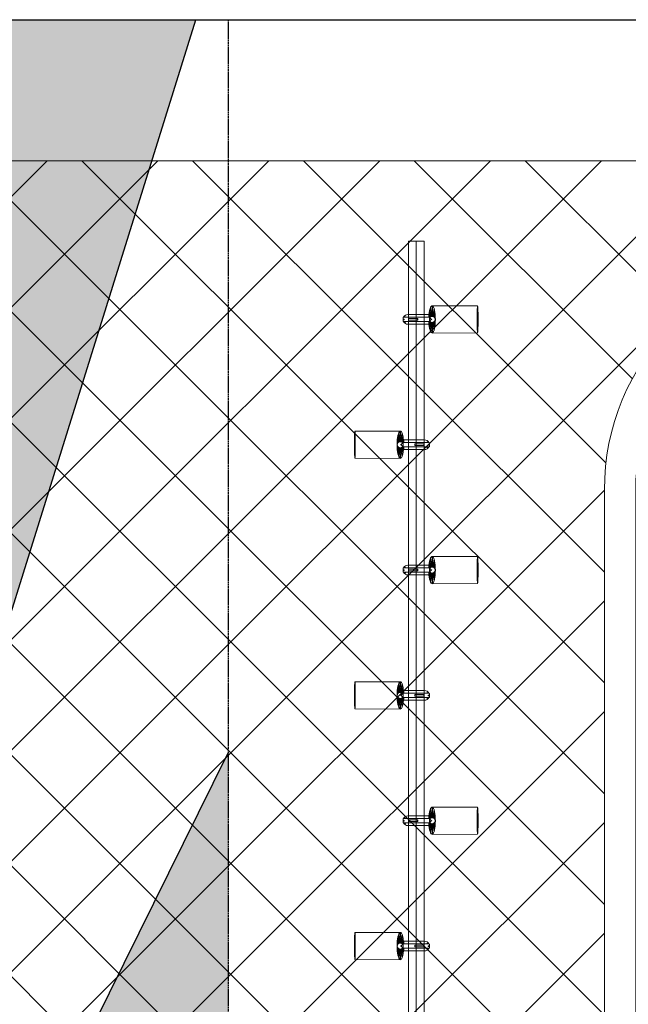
# Model space of a CAD drawing. Header units: millimetres. Extents: x -1574 to 74790, y -2818 to 13830.
# Tile 38 of 92: x 12586 to 14526, y 10688 to 13830. Entities that reach past the tile are written whole.
import ezdxf

# ---------------------------------------------------------------- set-up
doc = ezdxf.new("R2010")
doc.units = ezdxf.units.MM
doc.header["$MEASUREMENT"] = 0
doc.linetypes.add('( Hidden )', pattern=[0.375, 0.25, -0.125])
doc.layers.get('0').update_dxf_attribs({"lineweight": 5})
for name, color, linetype, lineweight in [('A-BULKHEAD', 252, 'Continuous', 5), ('A-LIGHT', 1, 'Continuous', 5), ('A-Wall & Column', 2, 'Continuous', 0)]:
    doc.layers.add(name, color=color, linetype=linetype, lineweight=lineweight)
for name, color, linetype, lineweight, true_color in [('A-CEILING-01', 7, 'Continuous', 5, 0xd56ca8), ('A-CEILING-08', 7, 'Continuous', 5, 0xd56ca8), ('M-MEP-ELLG-LIGHT', 5, 'Continuous', 15, 0x0000ff), ('RCP LAYOUT', 9, 'Continuous', 13, 0x808080), ('XR-CP-DS$0$Level 24', 9, 'Continuous', 0, 0x808080)]:
    doc.layers.add(name, color=color, linetype=linetype, lineweight=lineweight, true_color=true_color)
doc.layers.add('A-CELING ELEMENT', color=1, linetype='Continuous')

# ---------------------------------------------------------------- blocks, each defined once
blk = doc.blocks.new('A$C81f607aa')
at = {"layer": 'A-Wall & Column', "color": 8, "lineweight": -3, "true_color": 0x808080}
blk.add_lwpolyline([(-14850, 13830), (2000, 13830)], dxfattribs=at)
blk = doc.blocks.new('XR-CP-DS$0$ceiling element 01')
at = {"layer": 'A-CELING ELEMENT', "lineweight": 5, "true_color": 0x808080, "transparency": 33554687}
h = blk.add_hatch(dxfattribs=at)
h.set_pattern_fill('ANSI36', color=8, scale=300)
h.paths.add_polyline_path([(-425629.8, -157750.9, -0.039119), (-425655.9, -157707.5), (-427128.8, -158480.5, 0.039269), (-426963.6, -158744.9)])
h.paths.add_polyline_path([(-427216.5, -158526.6, -0.039231), (-427344.4, -158225.6), (-431924, -159775.1), (-429595.3, -159775.1)])
h.paths.add_polyline_path([(-427146.3, -156679.9, 0.039168), (-427262.3, -156968.3), (-425674.3, -157463.1, -0.03857), (-425655.4, -157416.9)])
h.paths.add_polyline_path([(-425704.2, -155604.7, 0.039168), (-426005.5, -155681.4), (-425472.4, -157256.8, -0.03857), (-425424.2, -157244.1)])
edge = h.paths.add_edge_path()
edge.add_line((-430171.7, -151115.1), (-430279.8, -151115.1))
edge.add_line((-430279.8, -151115.1), (-430279.8, -151215.1))
edge.add_line((-430279.8, -151215.1), (-430479.8, -151215.1))
edge.add_line((-430479.8, -151215.1), (-430479.8, -151115.1))
edge.add_line((-430479.8, -151115.1), (-430629.8, -151115.1))
edge.add_line((-430629.8, -151115.1), (-430629.8, -150665.1))
edge.add_line((-430629.8, -150665.1), (-432321.8, -150665.1))
edge.add_line((-432321.8, -150665.1), (-432321.8, -150772.9))
edge.add_line((-432321.8, -150772.9), (-426859.3, -156104.6))
edge.add_arc((-425365.2, -157562.3), 2087.3, 126.7377, 135.7079, ccw=False)
edge.add_line((-426613.8, -155889.5), (-430171.7, -151115.1))
edge = h.paths.add_edge_path()
edge.add_line((-424199.8, -150665.1), (-424199.8, -151115.1))
edge.add_line((-424199.8, -151115.1), (-424349.8, -151115.1))
edge.add_line((-424349.8, -151115.1), (-424349.8, -151215.1))
edge.add_line((-424349.8, -151215.1), (-424444.6, -151215.1))
edge.add_line((-424444.6, -151215.1), (-425069.6, -155496))
edge.add_arc((-425365.2, -157562.3), 2087.3, 72.8718, 81.8578, ccw=False)
edge.add_line((-424750.5, -155567.5), (-423223, -150665.1))
edge.add_line((-423223, -150665.1), (-424199.8, -150665.1))
h.paths.add_polyline_path([(-424567.7, -153182.9), (-424331.7, -153182.9), (-424331.7, -153418.9), (-424567.7, -153418.9)], flags=16)
h = blk.add_hatch(dxfattribs=at)
h.set_pattern_fill('ANSI36', color=8, scale=300)
h.paths.add_polyline_path([(-432321.8, -155391.8), (-432321.8, -156542.9), (-427430.1, -157257, -0.039171), (-427357.2, -156938.7)])
h.paths.add_polyline_path([(-426787.8, -156174.5, 0.039154), (-426986.9, -156413.1), (-425629.6, -157374.3, -0.038492), (-425597.6, -157336.2)])
h.paths.add_polyline_path([(-424491.1, -155778.6, 0.039227), (-424780.5, -155663.9), (-425275.3, -157251.9, -0.038923), (-425228.3, -157269.8)])
h.paths.add_polyline_path([(-423119.8, -154379.5), (-423119.8, -153004.8), (-424446.3, -155688.1, -0.039269), (-424164.6, -155854.8)])
h.paths.add_polyline_path([(-430497.8, -156058.7), (-430497.8, -156294.7), (-430261.8, -156294.7), (-430261.8, -156058.7)], flags=0)
h.paths.add_polyline_path([(-430497.8, -156058.7), (-430261.8, -156058.7), (-430261.8, -156294.7), (-430497.8, -156294.7)], flags=16)
at = {"layer": 'A-CELING ELEMENT', "color": 8, "linetype": '( Hidden )', "lineweight": -3, "ltscale": 10, "true_color": 0x808080}
blk.add_lwpolyline([(-427588, -159775.1), (-432321.8, -159775.1), (-432321.8, -150665.1), (-423119.8, -150665.1), (-423119.8, -155306.9), (-427588, -159775.1)], dxfattribs=at)
at = {"layer": 'A-CELING ELEMENT', "color": 8, "lineweight": -3, "true_color": 0x808080}
for points in [[(-424750.5, -155567.5), (-423223, -150665.1)], [(-424446.3, -155688.1), (-423119.8, -153004.8)]]:
    blk.add_lwpolyline(points, dxfattribs=at)
blk = doc.blocks.new('track-L-1')
at = {"color": 8, "linetype": 'Continuous', "lineweight": 13, "true_color": 0x808080}
for p, q in [((-1.8, 9.3), (-7, 34.5)), ((0, 9.4), (-5.8, 37.6)), ((0, 9.4), (-0.6, 43.4)), ((-0.5, 43.4), (144.7, 43.5)), ((1.8, 9.3), (1.2, 42.9)), ((1.8, 9.3), (5.7, 35.2)), ((-93, -5.8), (-93, 5.7)), ((-93, 1), (-89, 1)), ((-83, 6.7), (-92, 6.7)), ((-91.9, -1.2), (-91.9, 1)), ((-90.5, 6.7), (-90.5, 8.3)), ((-90.5, 8.3), (-85, 8.3)), ((-90.5, 6.9), (-85, 6.9)), ((-89, -1.2), (-89, 1)), ((-85, 6.7), (-85, 8.3)), ((-83, 6.9), (-83, 5.7)), ((-10, 6.9), (-83, 6.9)), ((-11, 15.4), (-77.5, 15.4)), ((-75.5, 2.9), (-75.5, -3.1)), ((-75.5, 2.9), (-46.4, 2.9)), ((-46.6, 2.9), (-46.6, -3.1)), ((-46.4, -3.1), (-46.4, 2.9)), ((-11, 6.9), (-11, 15.4)), ((-6.5, 6.9), (-10.8, 11.2)), ((-5.1, 8), (-10.6, 13.5)), ((-5.1, 7.9), (-10.4, 15.8)), ((-3.5, 8.8), (-10.1, 18.5)), ((-3.5, 8.8), (-9.6, 22.8)), ((-1.8, 9.3), (-9, 26)), ((-9, -6.1), (-9, 5.9)), ((-6.5, 3.9), (-9, 3.9)), ((3.5, 8.8), (6.9, 31.2)), ((3.5, 8.8), (8.5, 22.7)), ((5.1, 8), (9, 18.9)), ((5.1, 8), (9.4, 15.5)), ((6.5, 7), (9.6, 12.4)), ((6.5, 6.9), (9.7, 10.9)), ((7.7, 5.7), (9.9, 8.3)), ((-93, -1.2), (-89, -1.2)), ((-92, -6.8), (-83, -6.8)), ((-90.5, -8.5), (-90.5, -6.8)), ((-90.5, -7.1), (-85, -7.1)), ((-90.5, -8.5), (-85, -8.5)), ((-85, -8.5), (-85, -6.8)), ((-83, -7.1), (-83, -5.8)), ((-83, -7.1), (-10, -7.1)), ((-77.5, -15.6), (-11, -15.6)), ((-75.5, -3.1), (-46.4, -3.1)), ((-11, -15.6), (-11, -7.1)), ((-6.5, -7), (-10.8, -11.3)), ((-5.1, -8.1), (-10.6, -13.6)), ((-5.1, -8.1), (-10.4, -15.9)), ((-3.5, -8.9), (-10.1, -18.6)), ((-3.5, -8.9), (-9.6, -22.9)), ((-6.5, -4.1), (-9, -4.1)), ((-1.8, -9.4), (-9, -26.1)), ((-1.8, -9.4), (-7, -34.6)), ((0, -9.6), (-5.8, -37.7)), ((0, -9.6), (-0.6, -43.6)), ((1.8, -9.4), (1.2, -43)), ((1.8, -9.4), (5.7, -35.3)), ((3.5, -8.9), (6.9, -31.3)), ((3.5, -8.9), (8.5, -22.8)), ((5.1, -8.1), (9, -19.1)), ((5.1, -8.1), (9.4, -15.6)), ((6.5, -7.1), (9.6, -12.5)), ((6.5, -7.1), (9.7, -11)), ((7.7, -5.8), (9.9, -8.4)), ((-0.5, -43.6), (144.7, -43.5))]:
    blk.add_line(p, q, dxfattribs=at)
for centre, radius, start, end in [((-92, 5.7), 1, 90.0041, 180.0041), ((-77.5, -0.1), 15.5, 90.0041, 154.188), ((-10, 5.9), 1, 0.0041, 90.0041), ((0, -0.1), 9.5, 205.0436, 154.9646), ((2, 9.9), 10.4, 214.9292, 253.0242), ((-92, -5.8), 1, 180.0041, 270.0041), ((-77.5, -0.1), 15.5, 205.8202, 270.0041), ((-10, -6.1), 1, 270.0041, 0.0041), ((2, -10), 10.4, 106.984, 145.0789)]:
    blk.add_arc(centre, radius, start, end, dxfattribs=at)
for centre, ratio, start_param, end_param in [((-0.5, -0.1), 0.243873, -1.409174, 4.550767), ((144.7, 0), 0.034014, -1.570796, 4.712389)]:
    blk.add_ellipse(centre, major_axis=(0, -43.5), ratio=ratio, start_param=start_param, end_param=end_param, dxfattribs=at)
blk = doc.blocks.new('A$Ce144d348')
at = {"layer": 'M-MEP-ELLG-LIGHT', "color": 252}
blk.add_lwpolyline([(3223, -5724), (3273, -5724), (3273, -9235), (8919.9, -9235), (13625, -4529.9), (13625, -356.4), (13675, -356.4), (13675, -4550.7), (8940.7, -9285), (3223, -9285)], close=True, dxfattribs=at)
blk.add_lwpolyline([(3248, -5724), (3248, -9260), (8930.3, -9260), (13650, -4540.3), (13650, -356.4)], dxfattribs=at)
at = {"layer": 'M-MEP-ELLG-LIGHT', "color": 1, "true_color": 0xff0000}
for p in [(13701, -606.4), (13701, -1406.4), (13701, -2206.4)]:
    blk.add_blockref('track-L-1', p, dxfattribs=at)
at = {"layer": 'M-MEP-ELLG-LIGHT', "color": 1, "true_color": 0xff0000, "xscale": -1}
for p in [(13599, -1006.4), (13599, -1806.4), (13599, -2606.4)]:
    blk.add_blockref('track-L-1', p, dxfattribs=at)
blk = doc.blocks.new('XR-CP-DS')
at = {"layer": 'A-CEILING-01', "true_color": 0x808080}
h = blk.add_hatch(dxfattribs=at)
h.set_pattern_fill('ANSI37', color=8, scale=2000)
edge = h.paths.add_edge_path()
edge.add_line((17350, 13380), (12020, 13380))
edge.add_line((12020, 13380), (12020, 13280))
edge.add_line((12020, 13280), (11820, 13280))
edge.add_line((11820, 13280), (11820, 13380))
edge.add_line((11820, 13380), (6090, 13380))
edge.add_line((6090, 13380), (6090, 13280))
edge.add_line((6090, 13280), (5890, 13280))
edge.add_line((5890, 13280), (5890, 13380))
edge.add_line((5890, 13380), (350, 13380))
edge.add_line((350, 13380), (200, 13380))
edge.add_line((200, 13380), (200, 4520))
edge.add_line((200, 4520), (650, 4520))
edge.add_line((650, 4520), (650, 4220))
edge.add_line((650, 4220), (200, 4220))
edge.add_line((200, 4220), (200, 3270))
edge.add_line((200, 3270), (3945, 3270))
edge.add_line((3945, 3270), (3945, 3920))
edge.add_line((3945, 3920), (6135, 3920))
edge.add_line((6135, 3920), (6135, 3270))
edge.add_line((6135, 3270), (9805, 3270))
edge.add_line((9805, 3270), (9805, 3070))
edge.add_line((9805, 3070), (10125.7, 3070))
edge.add_line((10125.7, 3070), (10125.7, 3423))
edge.add_line((10125.7, 3423), (11242.1, 4539.4))
edge.add_line((11242.1, 4539.4), (10770.1, 5011.3))
edge.add_line((10770.1, 5011.3), (11904.4, 6145.6))
edge.add_line((11904.4, 6145.6), (14298.8, 8540))
edge.add_line((14298.8, 8540), (14450, 8540))
edge.add_line((14450, 8540), (14450, 9620))
edge.add_line((14450, 9620), (14450, 12330))
edge.add_arc((15200, 12330), 750, 90, 180, ccw=False)
edge.add_line((15200, 13080), (17350, 13080))
edge.add_line((17350, 13080), (17350, 13380))
h.paths.add_polyline_path([(5890.1, 11294.2), (6090.1, 11294.2), (6090.1, 11094.2), (5890.1, 11094.2)], flags=16)
h.paths.add_polyline_path([(5890.1, 9330), (6090.1, 9330), (6090.1, 9130), (5890.1, 9130)], flags=16)
h.paths.add_polyline_path([(5890, 8418.4), (6090, 8418.4), (6090, 8218.4), (5890, 8218.4)], flags=16)
h.paths.add_polyline_path([(5890, 6030), (6090, 6030), (6090, 5830), (5890, 5830)], flags=16)
h.paths.add_polyline_path([(11820, 8418.4), (12020, 8418.4), (12020, 8218.4), (11820, 8218.4)], flags=16)
h.paths.add_polyline_path([(11820, 9330), (12020, 9330), (12020, 9130), (11820, 9130)], flags=16)
h.paths.add_polyline_path([(11820.1, 11294.2), (12020.1, 11294.2), (12020.1, 11094.2), (11820.1, 11094.2)], flags=16)
at = {"layer": 'A-BULKHEAD', "color": 8, "ltscale": 5, "true_color": 0x808080}
blk.add_lwpolyline([(14450, 9620), (14450, 12330, -0.414214), (15200, 13080), (17350, 13080), (17350, 12980), (15200, 12980, 0.414214), (14550, 12330), (14550, 9620), (14450, 9620)], format="xyb", dxfattribs=at)
at = {"layer": 'A-CEILING-01', "color": 8, "true_color": 0x808080}
blk.add_lwpolyline([(9805, 3070), (10125.7, 3070), (10125.7, 3423), (11240.4, 4537.7), (10770.1, 5011.3), (11904.4, 6145.6), (14298.8, 8540), (14450, 8540), (14450, 9620), (14450, 12330, -0.414214), (15200, 13080), (17350, 13080), (17350, 13380), (12020, 13380), (12020, 13280), (11820, 13280), (11820, 13380), (6090, 13380)], format="xyb", dxfattribs=at)
at = {"layer": 'XR-CP-DS$0$Level 24', "color": 8, "linetype": 'Continuous', "lineweight": 0, "true_color": 0x808080}
blk.add_line((350, 13380), (17200, 13380), dxfattribs=at)
at = {"color": 8, "true_color": 0x808080}
blk.add_blockref('A$C81f607aa', (15200, 0), dxfattribs=at)
at = {"layer": 'A-CEILING-08', "color": 8, "lineweight": 0, "true_color": 0x808080}
blk.add_blockref('XR-CP-DS$0$ceiling element 01', (436369.8, 164495.1), dxfattribs=at)
at = {"layer": 'A-LIGHT', "color": 8, "true_color": 0x808080}
blk.add_blockref('A$Ce144d348', (200, 13480), dxfattribs=at)

msp = doc.modelspace()

# ---------------------------------------------------------------- block references
at = {"layer": 'RCP LAYOUT', "color": 1}
msp.add_blockref('XR-CP-DS', (0, 0), dxfattribs=at)

doc.saveas('drawing.dxf')
